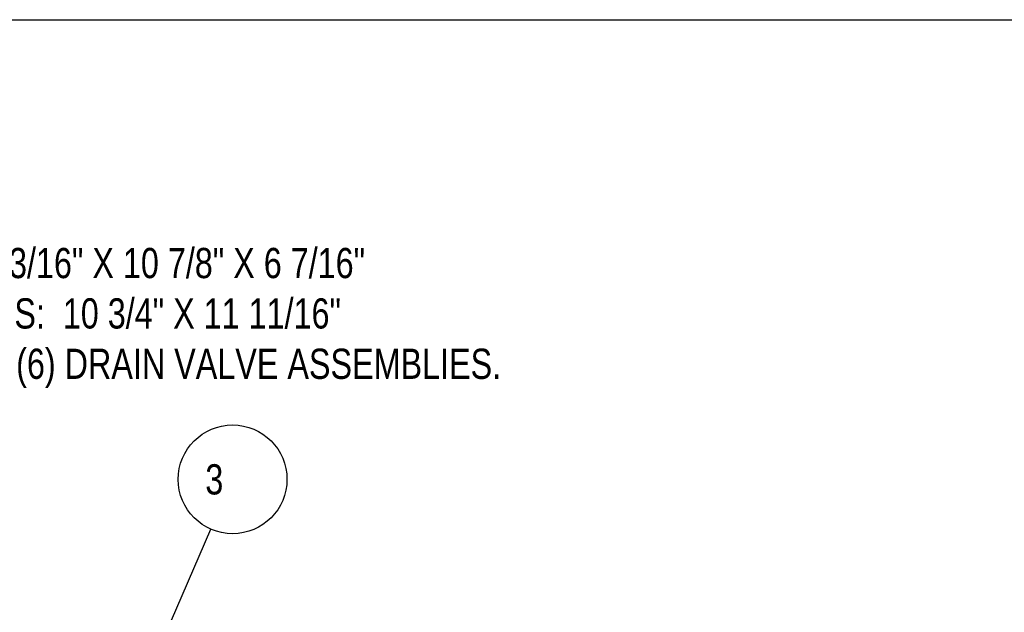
# Model space of a CAD drawing. Header units: inches. Extents: x 0 to 17, y 0 to 11.
# Tile 5 of 10: x 3.3 to 8.4, y 7.9 to 11. Entities that reach past the tile are written whole.
import ezdxf

# ---------------------------------------------------------------- set-up
doc = ezdxf.new("R2010")
doc.units = ezdxf.units.IN
doc.header["$LTSCALE"] = 0.935
doc.header["$MEASUREMENT"] = 0
doc.layers.get('0').update_dxf_attribs({"linetype": 'CONTINUOUS'})
doc.styles.get("Standard").update_dxf_attribs({"font": 'txt', "width": 0.8})

msp = doc.modelspace()

# ---------------------------------------------------------------- linework, layer by layer
at = {"color": 7, "linetype": 'CONTINUOUS'}
msp.add_line((0, 11), (17, 11), dxfattribs=at)
at = {"color": 2, "linetype": 'CONTINUOUS'}
msp.add_line((3.9787, 7.678), (4.2765, 8.3651), dxfattribs=at)
msp.add_circle((4.3884, 8.6232), 0.2812, dxfattribs=at)

# ---------------------------------------------------------------- texts
at = {"color": 2, "linetype": 'CONTINUOUS', "width": 0.8}
msp.add_text(' 3 ', height=0.15625, dxfattribs=at).set_placement((4.2009, 8.5451))
at = {"color": 2, "linetype": 'CONTINUOUS', "insert": (0.2226, 10.8618), "char_height": 0.15625, "width": 8, "attachment_point": 1}
msp.add_mtext('NOTES:\\P \\P1)  ITEMS 1, 8 & 9 SHIPPED LOOSE\\P \\P2)  SHIPPING BOX DIMENSIONS:  11 13/16" X 10 7/8" X 6 7/16"\\P    SHIPPING BOX INSERT DIMENSIONS:  10 3/4" X 11 11/16"\\P    QTY (12) PER BOX - (2) LAYERS OF (6) DRAIN VALVE ASSEMBLIES.', dxfattribs=at)

doc.saveas('drawing.dxf')
